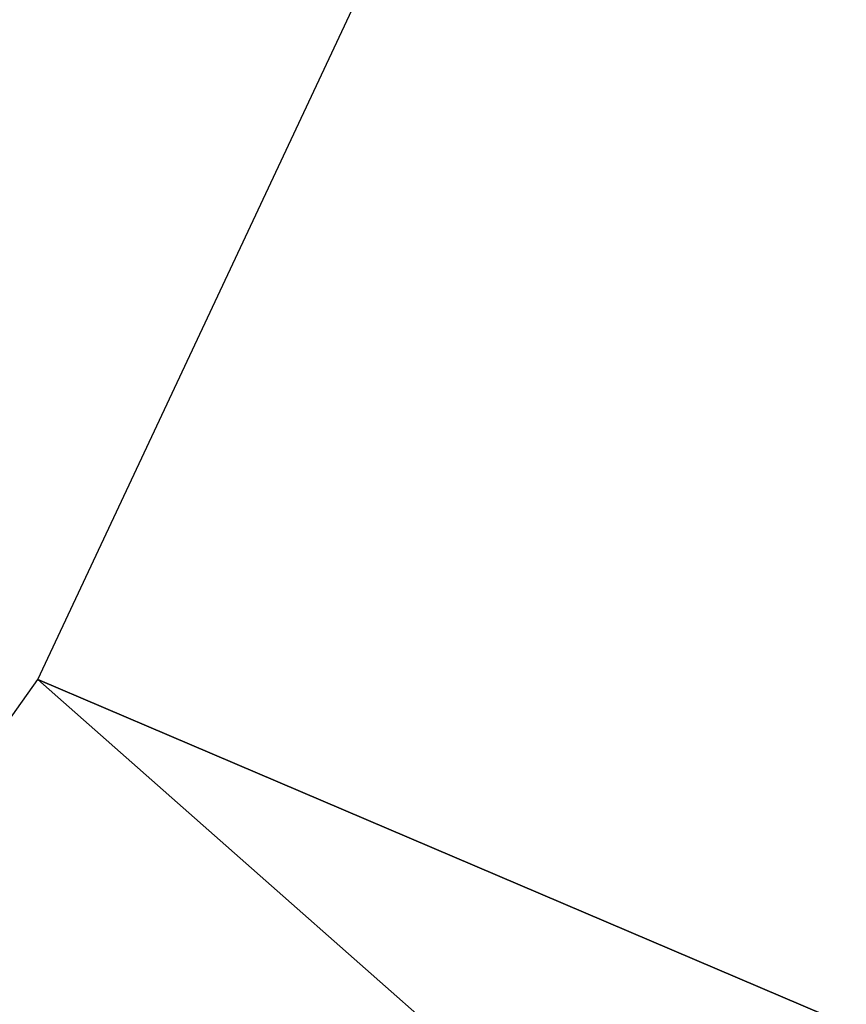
# Model space of a CAD drawing. Header units: millimetres. Extents: x -78 to 106, y -69 to 35.
# Tile 206 of 256: x 72.952 to 73.389, y -35.957 to -35.436. Entities that reach past the tile are written whole.
import ezdxf

# ---------------------------------------------------------------- set-up
doc = ezdxf.new("R2010")
doc.units = ezdxf.units.MM
doc.header["$LTSCALE"] = 25.4
doc.layers.get('0').update_dxf_attribs({"true_color": 0xff5454})

# ---------------------------------------------------------------- blocks, each defined once
blk = doc.blocks.new('LVM-SPOT-L-LED-10147.STL')
at = {"color": 7, "true_color": 0xffffff}
mesh = blk.add_polyface(dxfattribs=at)
corners = [(72.68932, -35.85933, 70.90338), (73.23486, -31.2572, 71.51139), (71.53102, -35.36515, 71.59332), (74.39315, -31.75139, 70.82145)]
mesh.append_faces([[corners[k] for k in face] for face in [(0, 1, 2), (1, 0, 3)]], dxfattribs={"vtx0": -1, "color": 7})
at = {"color": 7, "true_color": 0xfefefe}
mesh = blk.add_polyface(dxfattribs=at)
corners = [(73.84395, -33.90223, 46.08912), (78.60783, -38.19419, 42.59248), (72.96126, -35.78511, 45.95588), (79.49052, -36.31131, 42.72572)]
mesh.append_faces([[corners[k] for k in face] for face in [(0, 1, 2), (1, 0, 3)]], dxfattribs={"vtx0": -1, "color": 7})
mesh = blk.add_polyface(dxfattribs=at)
corners = [(73.07726, -38.91457, 33.82357), (67.55481, -34.7214, 36.11749), (67.43069, -36.50548, 37.18697), (73.20139, -37.13049, 32.75408)]
mesh.append_faces([[corners[k] for k in face] for face in [(0, 1, 2), (1, 0, 3)]], dxfattribs={"vtx0": -1, "color": 7})
at = {"color": 18, "true_color": 0x000000}
mesh = blk.add_polyface(dxfattribs=at)
corners = [(75.6211, -40.58722, 7.67854), (65.19472, -38.83683, 20.13908), (74.47085, -44.73755, 8.72019), (66.11936, -35.50056, 19.30174)]
mesh.append_faces([[corners[k] for k in face] for face in [(0, 1, 2), (1, 0, 3)]], dxfattribs={"vtx0": -1, "color": 18})
at = {"color": 7, "true_color": 0xfefefe}
mesh = blk.add_polyface(dxfattribs=at)
corners = [(72.96126, -35.78511, 45.95588), (77.48463, -39.78171, 41.8439), (71.83806, -37.37262, 45.2073), (78.60783, -38.19419, 42.59248)]
mesh.append_faces([[corners[k] for k in face] for face in [(0, 1, 2), (1, 0, 3)]], dxfattribs={"vtx0": -1, "color": 7})

msp = doc.modelspace()

# ---------------------------------------------------------------- block references
at = {"color": 0}
msp.add_blockref('LVM-SPOT-L-LED-10147.STL', (0, 0), dxfattribs=at)

doc.saveas('drawing.dxf')
